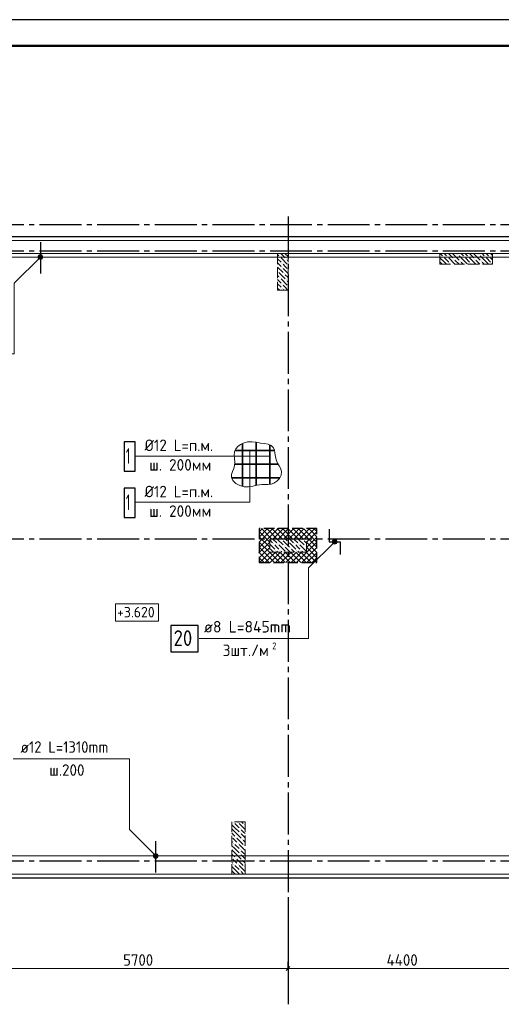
# Model space of a CAD drawing. Header units: millimetres. Extents: x 0 to 42000, y 0 to 29700.
# Tile 7 of 8: x 22379 to 31570, y 10896 to 29700. Entities that reach past the tile are written whole.
import ezdxf

# ---------------------------------------------------------------- set-up
doc = ezdxf.new("R2010")
doc.units = ezdxf.units.MM
doc.linetypes.add('______2', pattern=[270, 200, -70])
doc.linetypes.add('______5', pattern=[1100, 800, -100, 100, -100])
for name, color, linetype, lineweight in [('Standard', 7, 'Continuous', 25), ('ЖБ Перекрытие верхний уровень', 7, 'Continuous', 18), ('Обрамление П-обр. равн.', 7, 'Continuous', 25), ('Общий01', 7, 'Continuous', 13), ('Позиционная метка номер позиции', 7, 'Continuous', 13), ('Размерная линия_ общее', 7, 'Continuous', 13)]:
    doc.layers.add(name, color=color, linetype=linetype, lineweight=lineweight)
doc.layers.add('ЖБ Пилон', color=7, linetype='______2', lineweight=13, true_color=0xa0a0a0)
doc.layers.add('Оси', color=7, linetype='______5', lineweight=13, true_color=0x656565)
doc.styles.add('ISOCPEUR', font='txt')

msp = doc.modelspace()

# ---------------------------------------------------------------- hatches: boundary and pattern name
at = {"layer": 'ЖБ Пилон', "linetype": 'Continuous', "lineweight": 18, "transparency": 33554687}
for points in [[(30740, 25209), (30746, 25215), (30753, 25209), (30746, 25202)], [(31140, 25209), (31146, 25215), (31153, 25209), (31146, 25202)], [(27340, 25169), (27346, 25175), (27353, 25169), (27346, 25162)], [(27380, 25049), (27386, 25055), (27393, 25049), (27386, 25042)], [(27460, 25129), (27466, 25135), (27473, 25129), (27466, 25122)], [(30460, 25169), (30466, 25175), (30473, 25169), (30466, 25162)], [(30540, 25169), (30546, 25175), (30553, 25169), (30546, 25162)], [(30580, 25049), (30586, 25055), (30593, 25049), (30586, 25042)], [(30660, 25129), (30666, 25135), (30673, 25129), (30666, 25122)], [(30780, 25089), (30786, 25095), (30793, 25089), (30786, 25082)], [(30860, 25169), (30866, 25175), (30873, 25169), (30866, 25162)], [(30940, 25169), (30946, 25175), (30953, 25169), (30946, 25162)], [(30980, 25049), (30986, 25055), (30993, 25049), (30986, 25042)], [(31060, 25129), (31066, 25135), (31073, 25129), (31066, 25122)], [(31180, 25089), (31186, 25095), (31193, 25089), (31186, 25082)], [(31260, 25169), (31266, 25175), (31273, 25169), (31266, 25162)], [(31340, 25169), (31346, 25175), (31353, 25169), (31346, 25162)], [(31380, 25049), (31386, 25055), (31393, 25049), (31386, 25042)], [(27300, 24889), (27306, 24895), (27313, 24889), (27306, 24882)], [(27380, 24969), (27386, 24975), (27393, 24969), (27386, 24962)], [(27420, 24849), (27426, 24855), (27433, 24849), (27426, 24842)], [(27340, 24769), (27346, 24775), (27353, 24769), (27346, 24762)], [(27380, 24649), (27386, 24655), (27393, 24649), (27386, 24642)], [(27460, 24729), (27466, 24735), (27473, 24729), (27466, 24722)], [(27380, 24569), (27386, 24575), (27393, 24569), (27386, 24562)], [(27380, 19769), (27386, 19775), (27393, 19769), (27386, 19762)], [(27780, 19769), (27786, 19775), (27793, 19769), (27786, 19762)], [(27150, 19612), (27153, 19609), (27150, 19606)], [(27220, 19689), (27226, 19695), (27233, 19689), (27226, 19682)], [(27260, 19569), (27266, 19575), (27273, 19569), (27266, 19562)], [(27300, 19689), (27306, 19695), (27313, 19689), (27306, 19682)], [(27340, 19569), (27346, 19575), (27353, 19569), (27346, 19562)], [(27420, 19649), (27426, 19655), (27433, 19649), (27426, 19642)], [(27500, 19729), (27506, 19735), (27513, 19729), (27506, 19722)], [(27540, 19609), (27546, 19615), (27553, 19609), (27546, 19602)], [(27620, 19689), (27626, 19695), (27633, 19689), (27626, 19682)], [(27660, 19569), (27666, 19575), (27673, 19569), (27666, 19562)], [(27700, 19689), (27706, 19695), (27713, 19689), (27706, 19682)], [(27740, 19569), (27746, 19575), (27753, 19569), (27746, 19562)], [(27820, 19649), (27826, 19655), (27833, 19649), (27826, 19642)], [(27463, 19532), (27466, 19535), (27470, 19532)], [(26460, 14369), (26466, 14375), (26473, 14369), (26466, 14362)], [(26540, 14369), (26546, 14375), (26553, 14369), (26546, 14362)], [(26660, 14329), (26666, 14335), (26673, 14329), (26666, 14322)], [(26580, 14249), (26586, 14255), (26593, 14249), (26586, 14242)], [(26580, 14169), (26586, 14175), (26593, 14169), (26586, 14162)], [(26430, 14092), (26433, 14089), (26430, 14086)], [(26460, 13969), (26466, 13975), (26473, 13969), (26466, 13962)], [(26500, 14089), (26506, 14095), (26513, 14089), (26506, 14082)], [(26540, 13969), (26546, 13975), (26553, 13969), (26546, 13962)], [(26620, 14049), (26626, 14055), (26633, 14049), (26626, 14042)], [(26660, 13929), (26666, 13935), (26673, 13929), (26666, 13922)], [(26580, 13849), (26586, 13855), (26593, 13849), (26586, 13842)], [(26580, 13769), (26586, 13775), (26593, 13769), (26586, 13762)], [(26430, 13692), (26433, 13689), (26430, 13686)], [(26460, 13569), (26466, 13575), (26473, 13569), (26466, 13562)], [(26500, 13689), (26506, 13695), (26513, 13689), (26506, 13682)], [(26540, 13569), (26546, 13575), (26553, 13569), (26546, 13562)], [(26620, 13649), (26626, 13655), (26633, 13649), (26626, 13642)], [(26580, 13449), (26586, 13455), (26593, 13449), (26586, 13442)], [(26660, 13529), (26666, 13535), (26673, 13529), (26666, 13522)]]:
    msp.add_hatch(color=7, dxfattribs=at).paths.add_polyline_path(points, flags=16)
at = {"layer": 'Позиционная метка номер позиции', "linetype": 'Continuous', "lineweight": 13, "transparency": 33554687}
for points in [[(22807, 25135), (22743, 25199), (22732, 25179)], [(22818, 25156), (22763, 25211), (22743, 25199)], [(22818, 25156), (22743, 25199), (22807, 25135)], [(22818, 25179), (22786, 25211), (22763, 25211)], [(22818, 25179), (22763, 25211), (22818, 25156)], [(22786, 25211), (22818, 25179), (22807, 25199)], [(22807, 25135), (22732, 25179), (22786, 25124)], [(22786, 25124), (22732, 25179), (22732, 25156)], [(22786, 25124), (22732, 25156), (22763, 25124)], [(22763, 25124), (22732, 25156), (22743, 25135)], [(28422, 19697), (28358, 19761), (28347, 19740)], [(28433, 19717), (28378, 19772), (28358, 19761)], [(28433, 19717), (28358, 19761), (28422, 19697)], [(28433, 19740), (28401, 19772), (28378, 19772)], [(28433, 19740), (28378, 19772), (28433, 19717)], [(28401, 19772), (28433, 19740), (28422, 19761)], [(28422, 19697), (28347, 19740), (28401, 19686)], [(28401, 19686), (28347, 19740), (28347, 19717)], [(28401, 19686), (28347, 19717), (28378, 19686)], [(28378, 19686), (28347, 19717), (28358, 19697)], [(24943, 13699), (24986, 13775), (24932, 13720)], [(24932, 13720), (24986, 13775), (24963, 13775)], [(24932, 13720), (24963, 13775), (24932, 13743)], [(24932, 13743), (24963, 13775), (24943, 13763)], [(24943, 13699), (25007, 13763), (24986, 13775)], [(24963, 13688), (25007, 13763), (24943, 13699)], [(24963, 13688), (25018, 13743), (25007, 13763)], [(24986, 13688), (25018, 13743), (24963, 13688)], [(24986, 13688), (25018, 13720), (25018, 13743)], [(25018, 13720), (24986, 13688), (25007, 13699)]]:
    msp.add_hatch(color=7, dxfattribs=at).paths.add_polyline_path(points)

# ---------------------------------------------------------------- linework, layer by layer
at = {"color": 7, "linetype": 'Continuous', "lineweight": 25, "transparency": 33554687}
for points in [[(28286, 19971), (28286, 19729), (28286, 19729), (28493, 19729), (28493, 19729), (28493, 19487)], [(25265, 17629), (25785, 17629), (25785, 18129), (25265, 18129), (25265, 17629)]]:
    msp.add_lwpolyline(points, dxfattribs=at)
at = {"layer": 'Standard', "color": 9, "linetype": '______2', "lineweight": -3, "true_color": 0xc7c7c7, "transparency": 33554687}
for p, q in [((26950, 19982), (26950, 19332)), ((28050, 19982), (26950, 19982)), ((28050, 19332), (28050, 19982)), ((26950, 19332), (28050, 19332))]:
    msp.add_line(p, q, dxfattribs=at)
at = {"layer": 'Standard', "color": 9, "linetype": 'Continuous', "lineweight": -3, "true_color": 0xc7c7c7, "transparency": 33554687}
for p, q in [((26950, 19920), (27011, 19982)), ((26950, 19820), (27111, 19982)), ((26950, 19720), (27211, 19982)), ((26950, 19620), (27311, 19982)), ((26993, 19982), (27193, 19782)), ((27093, 19982), (27293, 19782)), ((27193, 19982), (27393, 19782)), ((27211, 19782), (27411, 19982)), ((27293, 19982), (27493, 19782)), ((27311, 19782), (27511, 19982)), ((27393, 19982), (27593, 19782)), ((27411, 19782), (27611, 19982)), ((27493, 19982), (27652, 19822)), ((27593, 19982), (27652, 19922)), ((27652, 19922), (27711, 19982)), ((27652, 19822), (27811, 19982)), ((26950, 19924), (27150, 19724)), ((26950, 19824), (27150, 19624)), ((27511, 19782), (27652, 19922)), ((27611, 19782), (27652, 19822)), ((27850, 19720), (28050, 19920)), ((27850, 19620), (28050, 19820)), ((26950, 19724), (27152, 19522)), ((26950, 19624), (27052, 19522)), ((26952, 19522), (27150, 19720)), ((27052, 19522), (27150, 19620)), ((27850, 19724), (28050, 19524)), ((27850, 19624), (27952, 19522)), ((27852, 19522), (28050, 19720)), ((27952, 19522), (28050, 19620)), ((26950, 19524), (26952, 19522)), ((26950, 19520), (26952, 19522)), ((26950, 19420), (27052, 19522)), ((26950, 19424), (27043, 19332)), ((26952, 19522), (27143, 19332)), ((26961, 19332), (27152, 19522)), ((27052, 19522), (27243, 19332)), ((27061, 19332), (27252, 19522)), ((27152, 19522), (27161, 19532)), ((27152, 19522), (27343, 19332)), ((27161, 19332), (27352, 19522)), ((27243, 19532), (27252, 19522)), ((27252, 19522), (27261, 19532)), ((27252, 19522), (27443, 19332)), ((27261, 19332), (27452, 19522)), ((27343, 19532), (27352, 19522)), ((27352, 19522), (27361, 19532)), ((27352, 19522), (27543, 19332)), ((27361, 19332), (27552, 19522)), ((27443, 19532), (27452, 19522)), ((27452, 19522), (27461, 19532)), ((27452, 19522), (27643, 19332)), ((27461, 19332), (27652, 19522)), ((27543, 19532), (27552, 19522)), ((27552, 19522), (27561, 19532)), ((27552, 19522), (27652, 19422)), ((27561, 19332), (27652, 19422)), ((27643, 19532), (27652, 19522)), ((27652, 19522), (27661, 19532)), ((27652, 19422), (27752, 19522)), ((27652, 19522), (27843, 19332)), ((27652, 19422), (27743, 19332)), ((27661, 19332), (27852, 19522)), ((27743, 19532), (27752, 19522)), ((27752, 19522), (27761, 19532)), ((27752, 19522), (27943, 19332)), ((27761, 19332), (27952, 19522)), ((27843, 19532), (27852, 19522)), ((27852, 19522), (28043, 19332)), ((27861, 19332), (28050, 19520)), ((27952, 19522), (28050, 19424)), ((27961, 19332), (28050, 19420))]:
    msp.add_line(p, q, dxfattribs=at)
at = {"layer": 'Standard', "color": 7, "linetype": 'Continuous', "lineweight": 25, "transparency": 33554687}
msp.add_lwpolyline([(0, 0), (42000, 0), (42000, 29700), (0, 29700), (0, 0)], close=True, dxfattribs=at)
at = {"layer": 'Standard', "color": 7, "linetype": 'Continuous', "lineweight": 50, "transparency": 33554687}
msp.add_lwpolyline([(2000, 29200), (41500, 29200), (41500, 500), (2000, 500), (2000, 29200)], close=True, dxfattribs=at)
at = {"layer": 'Standard', "color": 7, "linetype": 'Continuous', "lineweight": 13, "transparency": 33554687}
msp.add_lwpolyline([(41500, 29200), (2000, 29200), (2000, 6000), (41500, 6000), (41500, 29200)], dxfattribs=at)
at = {"layer": 'Standard', "color": 2, "linetype": 'Continuous', "lineweight": 13, "transparency": 33554687}
for points in [[(4250, 13382), (41050, 13382), (41050, 25482), (4250, 25482), (4250, 13382)], [(4250, 13382), (41050, 13382), (41050, 25232), (4250, 25232), (4250, 13382)]]:
    msp.add_lwpolyline(points, dxfattribs=at)
at = {"layer": 'Standard', "color": 254, "linetype": 'Continuous', "lineweight": 25, "true_color": 0xc4c4ff, "transparency": 33554687}
msp.add_lwpolyline([(8381, 13313), (36781, 13313), (36781, 25551), (8381, 25551), (8381, 13313)], dxfattribs=at)
at = {"layer": 'Standard', "color": 9, "linetype": 'Continuous', "lineweight": -3, "true_color": 0xc7c7c7, "transparency": 33554687}
for points in [[(27693, 19982), (27812, 19863), (27812, 19863), (28050, 19624)], [(27711, 19782), (27773, 19843), (27773, 19843), (27911, 19982)], [(27793, 19982), (27878, 19896), (27878, 19896), (28050, 19724)], [(27811, 19782), (27973, 19943), (27973, 19943), (28011, 19982)], [(27893, 19982), (27945, 19929), (27945, 19929), (28050, 19824)], [(27993, 19982), (28012, 19963), (28012, 19963), (28050, 19924)], [(27652, 19922), (27745, 19829), (27745, 19829), (27793, 19782)], [(27652, 19822), (27678, 19796), (27678, 19796), (27693, 19782)]]:
    msp.add_lwpolyline(points, dxfattribs=at)
at = {"layer": 'ЖБ Перекрытие верхний уровень', "color": 7, "linetype": 'Continuous', "lineweight": 18, "transparency": 33554687}
for p, q in [((41050, 25482), (4250, 25482)), ((12350, 13382), (37450, 13382))]:
    msp.add_line(p, q, dxfattribs=at)
at = {"layer": 'ЖБ Пилон', "color": 253, "linetype": '______2', "lineweight": 13, "true_color": 0xa0a0a0, "transparency": 33554687}
for p, q in [((27500, 25232), (27300, 25232)), ((27300, 25232), (27300, 24532)), ((27500, 24532), (27500, 25232)), ((30400, 25232), (30400, 25032)), ((31400, 25232), (30400, 25232)), ((31400, 25032), (31400, 25232)), ((30400, 25032), (31400, 25032)), ((27300, 24532), (27500, 24532)), ((27150, 19782), (27150, 19532)), ((27850, 19782), (27150, 19782)), ((27850, 19532), (27850, 19782)), ((27150, 19532), (27850, 19532)), ((26680, 14382), (26430, 14382)), ((26430, 14382), (26430, 13382)), ((26680, 13382), (26680, 14382)), ((26430, 13382), (26680, 13382))]:
    msp.add_line(p, q, dxfattribs=at)
at = {"layer": 'ЖБ Пилон', "color": 9, "linetype": 'Continuous', "lineweight": 18, "true_color": 0xc7c7c7, "transparency": 33554687}
for p, q in [((27326, 25189), (27300, 25215)), ((27363, 25232), (27446, 25149)), ((27446, 25229), (27500, 25175)), ((30403, 25232), (30446, 25189)), ((30486, 25229), (30483, 25232)), ((30526, 25189), (30486, 25229)), ((30563, 25232), (30646, 25149)), ((30646, 25229), (30766, 25109)), ((30723, 25232), (30726, 25229)), ((30803, 25232), (30846, 25189)), ((30886, 25229), (30883, 25232)), ((30926, 25189), (30886, 25229)), ((30963, 25232), (31046, 25149)), ((31046, 25229), (31166, 25109)), ((31123, 25232), (31126, 25229)), ((31203, 25232), (31246, 25189)), ((31286, 25229), (31283, 25232)), ((31326, 25189), (31286, 25229)), ((31363, 25232), (31400, 25195)), ((27300, 25135), (27366, 25069)), ((27300, 25055), (27366, 24989)), ((27366, 25149), (27486, 25029)), ((27446, 24989), (27406, 25029)), ((27500, 25095), (27486, 25109)), ((30486, 25069), (30400, 25155)), ((30406, 25069), (30443, 25032)), ((30486, 25149), (30566, 25069)), ((30486, 25069), (30523, 25032)), ((30566, 25149), (30683, 25032)), ((30763, 25032), (30686, 25109)), ((30886, 25069), (30766, 25189)), ((30806, 25069), (30843, 25032)), ((30886, 25149), (30966, 25069)), ((30886, 25069), (30923, 25032)), ((30966, 25149), (31083, 25032)), ((31163, 25032), (31086, 25109)), ((31286, 25069), (31166, 25189)), ((31206, 25069), (31243, 25032)), ((31286, 25149), (31366, 25069)), ((31286, 25069), (31323, 25032)), ((31366, 25149), (31400, 25115)), ((27300, 24975), (27406, 24869)), ((27326, 24869), (27446, 24749)), ((27406, 24949), (27500, 24855)), ((27486, 24949), (27446, 24989)), ((27446, 24829), (27500, 24775)), ((27326, 24789), (27300, 24815)), ((27300, 24735), (27366, 24669)), ((27300, 24655), (27366, 24589)), ((27366, 24749), (27486, 24629)), ((27500, 24695), (27486, 24709)), ((27300, 24575), (27343, 24532)), ((27446, 24589), (27406, 24629)), ((27406, 24549), (27423, 24532)), ((27486, 24549), (27446, 24589)), ((27150, 19765), (27206, 19709)), ((27213, 19782), (27286, 19709)), ((27293, 19782), (27406, 19669)), ((27406, 19749), (27526, 19629)), ((27486, 19749), (27453, 19782)), ((27533, 19782), (27606, 19709)), ((27613, 19782), (27686, 19709)), ((27693, 19782), (27806, 19669)), ((27806, 19749), (27850, 19705)), ((27150, 19685), (27246, 19589)), ((27223, 19532), (27166, 19589)), ((27286, 19629), (27246, 19669)), ((27326, 19589), (27286, 19629)), ((27326, 19669), (27446, 19549)), ((27446, 19629), (27543, 19532)), ((27526, 19709), (27646, 19589)), ((27623, 19532), (27566, 19589)), ((27686, 19629), (27646, 19669)), ((27726, 19589), (27686, 19629)), ((27726, 19669), (27846, 19549)), ((27846, 19629), (27850, 19625)), ((27286, 19549), (27303, 19532)), ((27366, 19549), (27383, 19532)), ((27686, 19549), (27703, 19532)), ((27766, 19549), (27783, 19532)), ((26486, 14269), (26430, 14325)), ((26486, 14349), (26566, 14269)), ((26566, 14349), (26680, 14235)), ((26613, 14382), (26646, 14349)), ((26430, 14245), (26486, 14189)), ((26430, 14165), (26486, 14109)), ((26486, 14269), (26566, 14189)), ((26486, 14189), (26606, 14069)), ((26646, 14189), (26606, 14229)), ((26606, 14149), (26680, 14075)), ((26680, 14155), (26646, 14189)), ((26430, 14005), (26446, 13989)), ((26486, 13869), (26430, 13925)), ((26486, 14029), (26446, 14069)), ((26526, 13989), (26486, 14029)), ((26486, 13949), (26566, 13869)), ((26526, 14069), (26646, 13949)), ((26566, 13949), (26680, 13835)), ((26646, 14029), (26680, 13995)), ((26430, 13845), (26486, 13789)), ((26430, 13765), (26486, 13709)), ((26486, 13869), (26566, 13789)), ((26486, 13789), (26606, 13669)), ((26646, 13789), (26606, 13829)), ((26606, 13749), (26680, 13675)), ((26680, 13755), (26646, 13789)), ((26430, 13605), (26446, 13589)), ((26486, 13629), (26446, 13669)), ((26526, 13589), (26486, 13629)), ((26486, 13549), (26566, 13469)), ((26526, 13669), (26646, 13549)), ((26566, 13549), (26680, 13435)), ((26646, 13629), (26680, 13595)), ((26486, 13469), (26430, 13525)), ((26430, 13445), (26486, 13389)), ((26486, 13469), (26566, 13389)), ((26486, 13389), (26493, 13382)), ((26646, 13389), (26606, 13429)), ((26653, 13382), (26646, 13389))]:
    msp.add_line(p, q, dxfattribs=at)
at = {"layer": 'Обрамление П-обр. равн.', "color": 7, "linetype": 'Continuous', "lineweight": 25, "transparency": 33554687}
for p, q in [((22775, 25451), (22775, 24851)), ((24975, 13413), (24975, 14013))]:
    msp.add_line(p, q, dxfattribs=at)
at = {"layer": 'Обрамление П-обр. равн.', "color": 7, "linetype": 'Continuous', "lineweight": 13, "transparency": 33554687}
msp.add_lwpolyline([(8375, 24357), (4630, 24357), (4630, 25167), (40700, 25167), (40700, 19897), (37290, 19897), (37160, 19897), (37160, 19552), (37160, 19302), (37160, 18361), (37160, 13731), (12700, 13731), (12700, 20831), (8820, 20831), (8820, 24027)], dxfattribs=at)
at = {"layer": 'Общий01', "color": 7, "linetype": 'Continuous', "lineweight": 18, "transparency": 33554687}
msp.add_lwpolyline([(24205, 18212), (25031, 18212), (25031, 18545), (24205, 18545), (24205, 18212)], dxfattribs=at)
at = {"layer": 'Оси', "color": 8, "linetype": '______5', "lineweight": -3, "transparency": 33554687}
for p, q in [((41157, 25782), (3764, 25782)), ((27500, 25939), (27500, 12896)), ((41157, 25282), (3764, 25282)), ((41157, 19782), (3764, 19782)), ((41157, 13632), (3764, 13632))]:
    msp.add_line(p, q, dxfattribs=at)
at = {"layer": 'Оси', "color": 7, "linetype": 'Continuous', "lineweight": 25, "transparency": 33554687}
msp.add_line((27500, 12896), (27500, 10896), dxfattribs=at)
at = {"layer": 'Позиционная метка номер позиции', "color": 7, "linetype": 'Continuous', "lineweight": 13, "transparency": 33554687}
for p, q in [((22743, 25199), (22743, 25199)), ((22807, 25199), (22807, 25199)), ((22743, 25135), (22743, 25135)), ((22807, 25135), (22807, 25135)), ((28358, 19761), (28358, 19761)), ((28422, 19761), (28422, 19761)), ((28358, 19697), (28358, 19697)), ((28422, 19697), (28422, 19697)), ((24943, 13763), (24943, 13763)), ((25007, 13763), (25007, 13763)), ((24943, 13699), (24943, 13699)), ((25007, 13699), (25007, 13699))]:
    msp.add_line(p, q, dxfattribs=at)
at = {"layer": 'Позиционная метка номер позиции', "color": 7, "linetype": 'Continuous', "lineweight": 35, "transparency": 33554687}
for p, q in [((26891, 21629), (26891, 20806)), ((26488, 21471), (27243, 21471)), ((26630, 21608), (26630, 20785)), ((27152, 21581), (27152, 20828)), ((26483, 21211), (27311, 21211)), ((26420, 20950), (27342, 20950))]:
    msp.add_line(p, q, dxfattribs=at)
at = {"layer": 'Позиционная метка номер позиции', "color": 7, "linetype": 'Continuous', "lineweight": 13, "transparency": 33554687}
for points in [[(22775, 25167), (22275, 24667), (22275, 23317), (19925, 23317)], [(24575, 20484), (26774, 20484), (26774, 21471)], [(24575, 21367), (25917, 21367), (27152, 21367)], [(28390, 19729), (27890, 19229), (27890, 17879), (25807, 17879)], [(24975, 13731), (24475, 14231), (24475, 15581), (22253, 15581)]]:
    msp.add_lwpolyline(points, dxfattribs=at)
at = {"layer": 'Позиционная метка номер позиции', "color": 7, "linetype": 'Continuous', "lineweight": 25, "transparency": 33554687}
for points in [[(24375, 21077), (24585, 21077), (24585, 21637), (24375, 21637), (24375, 21077)], [(24375, 20194), (24585, 20194), (24585, 20754), (24375, 20754), (24375, 20194)]]:
    msp.add_lwpolyline(points, dxfattribs=at)
at = {"layer": 'Позиционная метка номер позиции', "color": 7, "linetype": '______2', "lineweight": 13, "transparency": 33554687}
msp.add_lwpolyline([(26974, 21614), (26890, 21629), (26807, 21638), (26725, 21635), (26645, 21614), (26591, 21586), (26542, 21547), (26504, 21501), (26479, 21448), (26472, 21385), (26477, 21319), (26483, 21251), (26479, 21183), (26463, 21126), (26440, 21070), (26422, 21016), (26418, 20965), (26444, 20900), (26502, 20844), (26578, 20803), (26660, 20779), (26748, 20777), (26831, 20792), (26913, 20812), (26997, 20825), (27056, 20826), (27116, 20826), (27175, 20831), (27231, 20847), (27288, 20885), (27335, 20940), (27366, 21002), (27375, 21066), (27361, 21123), (27332, 21177), (27299, 21232), (27272, 21291), (27258, 21355), (27250, 21421), (27240, 21482), (27219, 21532), (27177, 21569), (27119, 21592), (27049, 21605), (26974, 21614)], dxfattribs=at)
at = {"layer": 'Позиционная метка номер позиции', "color": 7, "linetype": 'Continuous', "lineweight": 13, "transparency": 33554687}
for centre in [(22775, 25167), (28390, 19729), (24975, 13731)]:
    msp.add_circle(centre, 45, dxfattribs=at)
at = {"layer": 'Размерная линия_ общее', "color": 253, "linetype": 'Continuous', "lineweight": -3, "true_color": 0xa0a0a0, "transparency": 33554687}
for q in [(27500, 11707), (27500, 11457), (27500, 11096)]:
    msp.add_line((27500, 11582), q, dxfattribs=at)
at = {"layer": 'Размерная линия_ общее', "color": 7, "linetype": 'Continuous', "lineweight": 13, "transparency": 33554687}
for p, q in [((21800, 11582), (27500, 11582)), ((27500, 11582), (31900, 11582))]:
    msp.add_line(p, q, dxfattribs=at)
at = {"layer": 'Размерная линия_ общее', "color": 7, "linetype": 'Continuous', "lineweight": 25, "transparency": 33554687}
msp.add_line((27462, 11544), (27537, 11619), dxfattribs=at)

# ---------------------------------------------------------------- texts
at = {"color": 7, "linetype": 'Continuous', "lineweight": 13, "transparency": 33554687, "attachment_point": 7, "style": 'ISOCPEUR'}
for s, insert, char_height, width in [('\\W0.98;ø8 L=845mm ', (25895, 17996), 220, 1910.61), ('\\W0.87;20', (25315, 17739), 300, 550.81)]:
    msp.add_mtext(s, dxfattribs=dict(at, insert=insert, char_height=char_height, width=width))
at = {"layer": 'Standard', "color": 7, "linetype": 'Continuous', "lineweight": 25, "transparency": 33554687, "attachment_point": 7, "style": 'ISOCPEUR'}
for s, insert, char_height, width in [('\\W0.96;3шт./м', (26253, 17546), 220, 1050.57), ('\\W0.78;2', (27199, 17674), 132, 143.63)]:
    msp.add_mtext(s, dxfattribs=dict(at, insert=insert, char_height=char_height, width=width))
at = {"layer": 'Обрамление П-обр. равн.', "color": 7, "linetype": 'Continuous', "lineweight": 13, "transparency": 33554687, "char_height": 220, "attachment_point": 7, "style": 'ISOCPEUR'}
for s, insert, width in [('\\W0.92;ø12 L=1310mm ', (22394, 15699), 2058.24), ('\\W0.95;ш.200 ', (22944, 15259), 962.14)]:
    msp.add_mtext(s, dxfattribs=dict(at, insert=insert, width=width))
at = {"layer": 'Общий01', "color": 7, "linetype": 'Continuous', "lineweight": 18, "transparency": 33554687, "insert": (24238, 18285), "char_height": 200, "width": 854.3, "attachment_point": 7, "style": 'ISOCPEUR'}
msp.add_mtext('\\W0.95;+3.620', dxfattribs=at)
at = {"layer": 'Позиционная метка номер позиции', "color": 7, "linetype": 'Continuous', "lineweight": 25, "transparency": 33554687, "attachment_point": 7, "style": 'ISOCPEUR'}
for s, insert, char_height, width in [('\\W0.94;Ø12 L=п.м.', (24762, 21462), 220, 1488.69), ('\\W0.56;1', (24405, 21217), 300, 233.32), ('\\W0.96;ш. 200мм', (24850, 21088), 220, 1315.47), ('\\W0.94;Ø12 L=п.м.', (24762, 20579), 220, 1488.69), ('\\W0.56;1', (24405, 20334), 300, 233.32), ('\\W0.96;ш. 200мм', (24850, 20205), 220, 1315.47)]:
    msp.add_mtext(s, dxfattribs=dict(at, insert=insert, char_height=char_height, width=width))
at = {"layer": 'Размерная линия_ общее', "color": 7, "linetype": 'Continuous', "lineweight": 25, "transparency": 33554687, "char_height": 220, "attachment_point": 7, "style": 'ISOCPEUR'}
for s, insert, width in [('\\W0.93;5700', (24353, 11632), 718.11), ('\\W0.94;4400', (29381, 11632), 762.65)]:
    msp.add_mtext(s, dxfattribs=dict(at, insert=insert, width=width))

doc.saveas('drawing.dxf')
